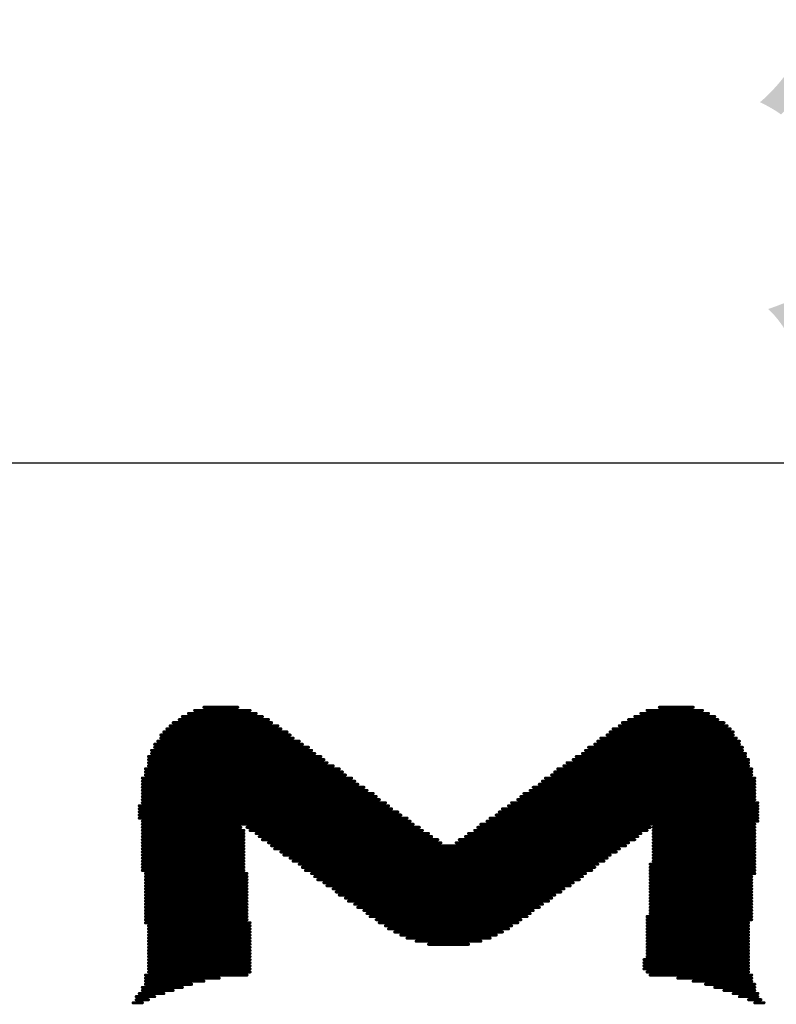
# Model space of a CAD drawing. Header units: millimetres. Extents: x -47 to 199, y -56 to 203.
# Tile 31 of 157: x 144 to 149.31, y -48.42 to -41.51. Entities that reach past the tile are written whole.
import ezdxf

# ---------------------------------------------------------------- set-up
doc = ezdxf.new("R2010")
doc.units = ezdxf.units.MM
doc.header["$LTSCALE"] = 1.21
doc.header["$MEASUREMENT"] = 0
doc.layers.get('0').update_dxf_attribs({"linetype": 'CONTINUOUS'})
doc.layers.add('____-____46_DXF_FORMAT', color=7, linetype='CONTINUOUS')
doc.layers.add('TopOverlay', color=2, linetype='CONTINUOUS')
doc.styles.add('TEXTSTYLE_2', font='simsun.ttc')

# ---------------------------------------------------------------- blocks, each defined once
blk = doc.blocks.new('LOGO_XH_300MIL_47')
at = {"layer": 'TopOverlay', "const_width": 0.001}
for points in [[(-0.087, 0.14684), (-0.061, 0.14684)], [(-0.085, 0.14784), (-0.063, 0.14784)], [(-0.083, 0.14884), (-0.065, 0.14884)], [(-0.08, 0.14984), (-0.069, 0.14984)], [(0.06, 0.14684), (0.086, 0.14684)], [(0.062, 0.14784), (0.084, 0.14784)], [(0.064, 0.14884), (0.082, 0.14884)], [(0.068, 0.14984), (0.079, 0.14984)], [(-0.091, 0.14384), (-0.056, 0.14384)], [(-0.09, 0.14484), (-0.058, 0.14484)], [(-0.088, 0.14584), (-0.059, 0.14584)], [(0.055, 0.14384), (0.09, 0.14384)], [(0.056, 0.14484), (0.089, 0.14484)], [(0.058, 0.14584), (0.087, 0.14584)], [(-0.094, 0.14084), (-0.052, 0.14084)], [(-0.093, 0.14184), (-0.053, 0.14184)], [(-0.092, 0.14284), (-0.055, 0.14284)], [(0.051, 0.14084), (0.092, 0.14084)], [(0.052, 0.14184), (0.092, 0.14184)], [(0.053, 0.14284), (0.091, 0.14284)], [(-0.096, 0.13784), (-0.048, 0.13784)], [(-0.095, 0.13884), (-0.049, 0.13884)], [(-0.094, 0.13984), (-0.051, 0.13984)], [(0.047, 0.13784), (0.094, 0.13784)], [(0.048, 0.13884), (0.094, 0.13884)], [(0.049, 0.13984), (0.093, 0.13984)], [(-0.097, 0.13584), (-0.045, 0.13584)], [(-0.097, 0.13484), (-0.044, 0.13484)], [(-0.096, 0.13684), (-0.046, 0.13684)], [(0.043, 0.13484), (0.096, 0.13484)], [(0.044, 0.13584), (0.095, 0.13584)], [(0.045, 0.13684), (0.095, 0.13684)], [(-0.098, 0.13384), (-0.042, 0.13384)], [(-0.098, 0.13284), (-0.041, 0.13284)], [(-0.098, 0.13184), (-0.04, 0.13184)], [(-0.098, 0.13084), (-0.038, 0.13084)], [(0.037, 0.13084), (0.097, 0.13084)], [(0.038, 0.13184), (0.097, 0.13184)], [(0.04, 0.13284), (0.097, 0.13284)], [(0.041, 0.13384), (0.096, 0.13384)], [(-0.099, 0.12984), (-0.036, 0.12984)], [(-0.099, 0.12884), (-0.035, 0.12884)], [(-0.099, 0.12784), (-0.034, 0.12784)], [(0.033, 0.12784), (0.098, 0.12784)], [(0.034, 0.12884), (0.098, 0.12884)], [(0.035, 0.12984), (0.098, 0.12984)], [(-0.1, 0.12684), (-0.032, 0.12684)], [(-0.1, 0.12584), (-0.031, 0.12584)], [(-0.1, 0.12484), (-0.03, 0.12484)], [(0.029, 0.12484), (0.099, 0.12484)], [(0.03, 0.12584), (0.099, 0.12584)], [(0.031, 0.12684), (0.099, 0.12684)], [(-0.1, 0.12384), (-0.028, 0.12384)], [(-0.1, 0.12284), (-0.027, 0.12284)], [(-0.1, 0.12184), (-0.025, 0.12184)], [(0.024, 0.12184), (0.099, 0.12184)], [(0.026, 0.12284), (0.099, 0.12284)], [(0.027, 0.12384), (0.099, 0.12384)], [(-0.1, 0.12084), (-0.024, 0.12084)], [(-0.1, 0.11984), (-0.023, 0.11984)], [(-0.1, 0.11884), (-0.021, 0.11884)], [(0.02, 0.11884), (0.1, 0.11884)], [(0.022, 0.11984), (0.099, 0.11984)], [(0.023, 0.12084), (0.099, 0.12084)], [(-0.101, 0.11784), (-0.02, 0.11784)], [(-0.101, 0.11684), (-0.019, 0.11684)], [(-0.101, 0.11584), (-0.017, 0.11584)], [(-0.101, 0.11484), (-0.016, 0.11484)], [(0.015, 0.11484), (0.1, 0.11484)], [(0.016, 0.11584), (0.1, 0.11584)], [(0.017, 0.11684), (0.1, 0.11684)], [(0.019, 0.11784), (0.1, 0.11784)], [(-0.101, 0.11384), (-0.014, 0.11384)], [(-0.1, 0.11284), (-0.013, 0.11284)], [(-0.1, 0.11184), (-0.012, 0.11184)], [(0.01, 0.11184), (0.099, 0.11184)], [(0.012, 0.11284), (0.1, 0.11284)], [(0.013, 0.11384), (0.1, 0.11384)], [(-0.1, 0.11084), (-0.068, 0.11084)], [(-0.1, 0.10984), (-0.067, 0.10984)], [(-0.1, 0.10884), (-0.067, 0.10884)], [(-0.066, 0.11084), (-0.01, 0.11084)], [(-0.065, 0.10984), (-0.009, 0.10984)], [(-0.063, 0.10884), (-0.007, 0.10884)], [(0.006, 0.10884), (0.062, 0.10884)], [(0.008, 0.10984), (0.064, 0.10984)], [(0.009, 0.11084), (0.065, 0.11084)], [(0.066, 0.11084), (0.099, 0.11084)], [(0.066, 0.10984), (0.099, 0.10984)], [(0.066, 0.10884), (0.099, 0.10884)], [(-0.1, 0.10784), (-0.067, 0.10784)], [(-0.1, 0.10684), (-0.067, 0.10684)], [(-0.1, 0.10584), (-0.067, 0.10584)], [(-0.062, 0.10784), (-0.006, 0.10784)], [(-0.061, 0.10684), (-0.004, 0.10684)], [(-0.059, 0.10584), (-0.003, 0.10584)], [(0.002, 0.10584), (0.058, 0.10584)], [(0.003, 0.10684), (0.06, 0.10684)], [(0.005, 0.10784), (0.061, 0.10784)], [(0.066, 0.10784), (0.099, 0.10784)], [(0.066, 0.10684), (0.099, 0.10684)], [(0.066, 0.10584), (0.099, 0.10584)], [(-0.1, 0.10484), (-0.067, 0.10484)], [(-0.1, 0.10384), (-0.067, 0.10384)], [(-0.1, 0.10284), (-0.067, 0.10284)], [(-0.058, 0.10484), (0.057, 0.10484)], [(-0.057, 0.10384), (0.055, 0.10384)], [(-0.055, 0.10284), (0.054, 0.10284)], [(0.066, 0.10484), (0.099, 0.10484)], [(0.066, 0.10384), (0.099, 0.10384)], [(0.066, 0.10284), (0.099, 0.10284)], [(-0.1, 0.10184), (-0.067, 0.10184)], [(-0.1, 0.10084), (-0.067, 0.10084)], [(-0.1, 0.09984), (-0.067, 0.09984)], [(-0.1, 0.09884), (-0.067, 0.09884)], [(-0.054, 0.10184), (0.052, 0.10184)], [(-0.052, 0.10084), (0.051, 0.10084)], [(-0.051, 0.09984), (0.05, 0.09984)], [(-0.049, 0.09884), (0.048, 0.09884)], [(0.065, 0.09884), (0.099, 0.09884)], [(0.066, 0.10184), (0.099, 0.10184)], [(0.066, 0.10084), (0.099, 0.10084)], [(0.066, 0.09984), (0.099, 0.09984)], [(-0.1, 0.09784), (-0.067, 0.09784)], [(-0.1, 0.09684), (-0.067, 0.09684)], [(-0.099, 0.09584), (-0.066, 0.09584)], [(-0.048, 0.09784), (0.047, 0.09784)], [(-0.047, 0.09684), (0.046, 0.09684)], [(-0.045, 0.09584), (0.044, 0.09584)], [(0.065, 0.09784), (0.099, 0.09784)], [(0.065, 0.09684), (0.099, 0.09684)], [(0.065, 0.09584), (0.099, 0.09584)], [(-0.099, 0.09484), (-0.066, 0.09484)], [(-0.099, 0.09384), (-0.066, 0.09384)], [(-0.099, 0.09284), (-0.066, 0.09284)], [(-0.044, 0.09484), (0.043, 0.09484)], [(-0.043, 0.09384), (0.042, 0.09384)], [(-0.041, 0.09284), (0.04, 0.09284)], [(0.065, 0.09484), (0.098, 0.09484)], [(0.065, 0.09384), (0.098, 0.09384)], [(0.065, 0.09284), (0.098, 0.09284)], [(-0.099, 0.09184), (-0.066, 0.09184)], [(-0.099, 0.09084), (-0.066, 0.09084)], [(-0.099, 0.08984), (-0.066, 0.08984)], [(-0.04, 0.09184), (0.039, 0.09184)], [(-0.038, 0.09084), (0.037, 0.09084)], [(-0.037, 0.08984), (0.036, 0.08984)], [(0.065, 0.09184), (0.098, 0.09184)], [(0.065, 0.09084), (0.098, 0.09084)], [(0.065, 0.08984), (0.098, 0.08984)], [(-0.099, 0.08884), (-0.066, 0.08884)], [(-0.099, 0.08784), (-0.066, 0.08784)], [(-0.099, 0.08684), (-0.066, 0.08684)], [(-0.036, 0.08884), (0.034, 0.08884)], [(-0.034, 0.08784), (0.033, 0.08784)], [(-0.033, 0.08684), (0.032, 0.08684)], [(0.065, 0.08884), (0.098, 0.08884)], [(0.065, 0.08784), (0.098, 0.08784)], [(0.065, 0.08684), (0.098, 0.08684)], [(-0.099, 0.08584), (-0.066, 0.08584)], [(-0.099, 0.08484), (-0.066, 0.08484)], [(-0.099, 0.08384), (-0.066, 0.08384)], [(-0.099, 0.08284), (-0.066, 0.08284)], [(-0.031, 0.08584), (0.03, 0.08584)], [(-0.03, 0.08484), (0.029, 0.08484)], [(-0.028, 0.08384), (0.027, 0.08384)], [(-0.027, 0.08284), (0.026, 0.08284)], [(0.065, 0.08584), (0.098, 0.08584)], [(0.065, 0.08484), (0.098, 0.08484)], [(0.065, 0.08384), (0.098, 0.08384)], [(0.065, 0.08284), (0.098, 0.08284)], [(-0.099, 0.08184), (-0.066, 0.08184)], [(-0.099, 0.08084), (-0.066, 0.08084)], [(-0.099, 0.07984), (-0.065, 0.07984)], [(-0.026, 0.08184), (0.025, 0.08184)], [(-0.024, 0.08084), (0.023, 0.08084)], [(-0.023, 0.07984), (0.022, 0.07984)], [(0.064, 0.08184), (0.098, 0.08184)], [(0.064, 0.08084), (0.098, 0.08084)], [(0.064, 0.07984), (0.097, 0.07984)], [(-0.098, 0.07884), (-0.065, 0.07884)], [(-0.098, 0.07784), (-0.065, 0.07784)], [(-0.098, 0.07684), (-0.065, 0.07684)], [(-0.021, 0.07884), (0.02, 0.07884)], [(-0.02, 0.07784), (0.019, 0.07784)], [(-0.018, 0.07684), (0.017, 0.07684)], [(0.064, 0.07884), (0.097, 0.07884)], [(0.064, 0.07784), (0.097, 0.07784)], [(0.064, 0.07684), (0.097, 0.07684)], [(-0.098, 0.07584), (-0.065, 0.07584)], [(-0.098, 0.07484), (-0.065, 0.07484)], [(-0.098, 0.07384), (-0.065, 0.07384)], [(-0.016, 0.07584), (0.015, 0.07584)], [(-0.014, 0.07484), (0.013, 0.07484)], [(-0.011, 0.07384), (0.01, 0.07384)], [(0.064, 0.07584), (0.097, 0.07584)], [(0.064, 0.07484), (0.097, 0.07484)], [(0.064, 0.07384), (0.097, 0.07384)], [(-0.098, 0.07284), (-0.065, 0.07284)], [(-0.098, 0.07184), (-0.065, 0.07184)], [(-0.098, 0.07084), (-0.065, 0.07084)], [(-0.007, 0.07284), (0.006, 0.07284)], [(0.064, 0.07284), (0.097, 0.07284)], [(0.064, 0.07184), (0.097, 0.07184)], [(0.064, 0.07084), (0.097, 0.07084)], [(-0.098, 0.06984), (-0.065, 0.06984)], [(-0.098, 0.06884), (-0.065, 0.06884)], [(-0.098, 0.06784), (-0.065, 0.06784)], [(-0.098, 0.06684), (-0.065, 0.06684)], [(0.063, 0.06784), (0.097, 0.06784)], [(0.063, 0.06684), (0.097, 0.06684)], [(0.064, 0.06984), (0.097, 0.06984)], [(0.064, 0.06884), (0.097, 0.06884)], [(-0.098, 0.06584), (-0.065, 0.06584)], [(-0.098, 0.06484), (-0.065, 0.06484)], [(-0.098, 0.06384), (-0.065, 0.06384)], [(0.063, 0.06584), (0.097, 0.06584)], [(0.063, 0.06484), (0.097, 0.06484)], [(0.064, 0.06384), (0.097, 0.06384)], [(-0.099, 0.06284), (-0.066, 0.06284)], [(-0.099, 0.06184), (-0.075, 0.06184)], [(-0.099, 0.06084), (-0.08, 0.06084)], [(0.065, 0.06284), (0.098, 0.06284)], [(0.074, 0.06184), (0.098, 0.06184)], [(0.079, 0.06084), (0.098, 0.06084)], [(-0.1, 0.05884), (-0.087, 0.05884)], [(-0.1, 0.05784), (-0.09, 0.05784)], [(-0.099, 0.05984), (-0.084, 0.05984)], [(0.083, 0.05984), (0.099, 0.05984)], [(0.086, 0.05884), (0.099, 0.05884)], [(0.089, 0.05784), (0.099, 0.05784)], [(-0.102, 0.05584), (-0.096, 0.05584)], [(-0.102, 0.05484), (-0.098, 0.05484)], [(-0.101, 0.05684), (-0.093, 0.05684)], [(0.092, 0.05684), (0.1, 0.05684)], [(0.094, 0.05584), (0.1, 0.05584)], [(0.097, 0.05484), (0.101, 0.05484)], [(-0.103, 0.05384), (-0.1, 0.05384)], [(0.099, 0.05384), (0.102, 0.05384)]]:
    blk.add_lwpolyline(points, dxfattribs=at)
at = {"layer": 'TopOverlay', "const_width": 0.0005}
for points in [[(-0.08725, 0.14684, 1), (-0.08675, 0.14684, 1)], [(-0.08525, 0.14784, 1), (-0.08475, 0.14784, 1)], [(-0.08325, 0.14884, 1), (-0.08275, 0.14884, 1)], [(-0.08025, 0.14984, 1), (-0.07975, 0.14984, 1)], [(-0.06925, 0.14984, 1), (-0.06875, 0.14984, 1)], [(-0.06525, 0.14884, 1), (-0.06475, 0.14884, 1)], [(-0.06325, 0.14784, 1), (-0.06275, 0.14784, 1)], [(-0.06125, 0.14684, 1), (-0.06075, 0.14684, 1)], [(0.05975, 0.14684, 1), (0.06025, 0.14684, 1)], [(0.06175, 0.14784, 1), (0.06225, 0.14784, 1)], [(0.06375, 0.14884, 1), (0.06425, 0.14884, 1)], [(0.06775, 0.14984, 1), (0.06825, 0.14984, 1)], [(0.07875, 0.14984, 1), (0.07925, 0.14984, 1)], [(0.08175, 0.14884, 1), (0.08225, 0.14884, 1)], [(0.08375, 0.14784, 1), (0.08425, 0.14784, 1)], [(0.08575, 0.14684, 1), (0.08625, 0.14684, 1)], [(-0.09125, 0.14384, 1), (-0.09075, 0.14384, 1)], [(-0.09025, 0.14484, 1), (-0.08975, 0.14484, 1)], [(-0.08825, 0.14584, 1), (-0.08775, 0.14584, 1)], [(-0.05925, 0.14584, 1), (-0.05875, 0.14584, 1)], [(-0.05825, 0.14484, 1), (-0.05775, 0.14484, 1)], [(-0.05625, 0.14384, 1), (-0.05575, 0.14384, 1)], [(0.05475, 0.14384, 1), (0.05525, 0.14384, 1)], [(0.05575, 0.14484, 1), (0.05625, 0.14484, 1)], [(0.05775, 0.14584, 1), (0.05825, 0.14584, 1)], [(0.08675, 0.14584, 1), (0.08725, 0.14584, 1)], [(0.08875, 0.14484, 1), (0.08925, 0.14484, 1)], [(0.08975, 0.14384, 1), (0.09025, 0.14384, 1)], [(-0.09425, 0.14084, 1), (-0.09375, 0.14084, 1)], [(-0.09325, 0.14184, 1), (-0.09275, 0.14184, 1)], [(-0.09225, 0.14284, 1), (-0.09175, 0.14284, 1)], [(-0.05525, 0.14284, 1), (-0.05475, 0.14284, 1)], [(-0.05325, 0.14184, 1), (-0.05275, 0.14184, 1)], [(-0.05225, 0.14084, 1), (-0.05175, 0.14084, 1)], [(0.05075, 0.14084, 1), (0.05125, 0.14084, 1)], [(0.05175, 0.14184, 1), (0.05225, 0.14184, 1)], [(0.05275, 0.14284, 1), (0.05325, 0.14284, 1)], [(0.09075, 0.14284, 1), (0.09125, 0.14284, 1)], [(0.09175, 0.14184, 1), (0.09225, 0.14184, 1)], [(0.09175, 0.14084, 1), (0.09225, 0.14084, 1)], [(-0.09625, 0.13784, 1), (-0.09575, 0.13784, 1)], [(-0.09525, 0.13884, 1), (-0.09475, 0.13884, 1)], [(-0.09425, 0.13984, 1), (-0.09375, 0.13984, 1)], [(-0.05125, 0.13984, 1), (-0.05075, 0.13984, 1)], [(-0.04925, 0.13884, 1), (-0.04875, 0.13884, 1)], [(-0.04825, 0.13784, 1), (-0.04775, 0.13784, 1)], [(0.04675, 0.13784, 1), (0.04725, 0.13784, 1)], [(0.04775, 0.13884, 1), (0.04825, 0.13884, 1)], [(0.04875, 0.13984, 1), (0.04925, 0.13984, 1)], [(0.09275, 0.13984, 1), (0.09325, 0.13984, 1)], [(0.09375, 0.13884, 1), (0.09425, 0.13884, 1)], [(0.09375, 0.13784, 1), (0.09425, 0.13784, 1)], [(-0.09725, 0.13584, 1), (-0.09675, 0.13584, 1)], [(-0.09725, 0.13484, 1), (-0.09675, 0.13484, 1)], [(-0.09625, 0.13684, 1), (-0.09575, 0.13684, 1)], [(-0.04625, 0.13684, 1), (-0.04575, 0.13684, 1)], [(-0.04525, 0.13584, 1), (-0.04475, 0.13584, 1)], [(-0.04425, 0.13484, 1), (-0.04375, 0.13484, 1)], [(0.04275, 0.13484, 1), (0.04325, 0.13484, 1)], [(0.04375, 0.13584, 1), (0.04425, 0.13584, 1)], [(0.04475, 0.13684, 1), (0.04525, 0.13684, 1)], [(0.09475, 0.13684, 1), (0.09525, 0.13684, 1)], [(0.09475, 0.13584, 1), (0.09525, 0.13584, 1)], [(0.09575, 0.13484, 1), (0.09625, 0.13484, 1)], [(-0.09825, 0.13384, 1), (-0.09775, 0.13384, 1)], [(-0.09825, 0.13284, 1), (-0.09775, 0.13284, 1)], [(-0.09825, 0.13184, 1), (-0.09775, 0.13184, 1)], [(-0.09825, 0.13084, 1), (-0.09775, 0.13084, 1)], [(-0.04225, 0.13384, 1), (-0.04175, 0.13384, 1)], [(-0.04125, 0.13284, 1), (-0.04075, 0.13284, 1)], [(-0.04025, 0.13184, 1), (-0.03975, 0.13184, 1)], [(-0.03825, 0.13084, 1), (-0.03775, 0.13084, 1)], [(0.03675, 0.13084, 1), (0.03725, 0.13084, 1)], [(0.03775, 0.13184, 1), (0.03825, 0.13184, 1)], [(0.03975, 0.13284, 1), (0.04025, 0.13284, 1)], [(0.04075, 0.13384, 1), (0.04125, 0.13384, 1)], [(0.09575, 0.13384, 1), (0.09625, 0.13384, 1)], [(0.09675, 0.13284, 1), (0.09725, 0.13284, 1)], [(0.09675, 0.13184, 1), (0.09725, 0.13184, 1)], [(0.09675, 0.13084, 1), (0.09725, 0.13084, 1)], [(-0.09925, 0.12984, 1), (-0.09875, 0.12984, 1)], [(-0.09925, 0.12884, 1), (-0.09875, 0.12884, 1)], [(-0.09925, 0.12784, 1), (-0.09875, 0.12784, 1)], [(-0.03625, 0.12984, 1), (-0.03575, 0.12984, 1)], [(-0.03525, 0.12884, 1), (-0.03475, 0.12884, 1)], [(-0.03425, 0.12784, 1), (-0.03375, 0.12784, 1)], [(0.03275, 0.12784, 1), (0.03325, 0.12784, 1)], [(0.03375, 0.12884, 1), (0.03425, 0.12884, 1)], [(0.03475, 0.12984, 1), (0.03525, 0.12984, 1)], [(0.09775, 0.12984, 1), (0.09825, 0.12984, 1)], [(0.09775, 0.12884, 1), (0.09825, 0.12884, 1)], [(0.09775, 0.12784, 1), (0.09825, 0.12784, 1)], [(-0.10025, 0.12684, 1), (-0.09975, 0.12684, 1)], [(-0.10025, 0.12584, 1), (-0.09975, 0.12584, 1)], [(-0.10025, 0.12484, 1), (-0.09975, 0.12484, 1)], [(-0.03225, 0.12684, 1), (-0.03175, 0.12684, 1)], [(-0.03125, 0.12584, 1), (-0.03075, 0.12584, 1)], [(-0.03025, 0.12484, 1), (-0.02975, 0.12484, 1)], [(0.02875, 0.12484, 1), (0.02925, 0.12484, 1)], [(0.02975, 0.12584, 1), (0.03025, 0.12584, 1)], [(0.03075, 0.12684, 1), (0.03125, 0.12684, 1)], [(0.09875, 0.12684, 1), (0.09925, 0.12684, 1)], [(0.09875, 0.12584, 1), (0.09925, 0.12584, 1)], [(0.09875, 0.12484, 1), (0.09925, 0.12484, 1)], [(-0.10025, 0.12384, 1), (-0.09975, 0.12384, 1)], [(-0.10025, 0.12284, 1), (-0.09975, 0.12284, 1)], [(-0.10025, 0.12184, 1), (-0.09975, 0.12184, 1)], [(-0.02825, 0.12384, 1), (-0.02775, 0.12384, 1)], [(-0.02725, 0.12284, 1), (-0.02675, 0.12284, 1)], [(-0.02525, 0.12184, 1), (-0.02475, 0.12184, 1)], [(0.02375, 0.12184, 1), (0.02425, 0.12184, 1)], [(0.02575, 0.12284, 1), (0.02625, 0.12284, 1)], [(0.02675, 0.12384, 1), (0.02725, 0.12384, 1)], [(0.09875, 0.12384, 1), (0.09925, 0.12384, 1)], [(0.09875, 0.12284, 1), (0.09925, 0.12284, 1)], [(0.09875, 0.12184, 1), (0.09925, 0.12184, 1)], [(-0.10025, 0.12084, 1), (-0.09975, 0.12084, 1)], [(-0.10025, 0.11984, 1), (-0.09975, 0.11984, 1)], [(-0.10025, 0.11884, 1), (-0.09975, 0.11884, 1)], [(-0.02425, 0.12084, 1), (-0.02375, 0.12084, 1)], [(-0.02325, 0.11984, 1), (-0.02275, 0.11984, 1)], [(-0.02125, 0.11884, 1), (-0.02075, 0.11884, 1)], [(0.01975, 0.11884, 1), (0.02025, 0.11884, 1)], [(0.02175, 0.11984, 1), (0.02225, 0.11984, 1)], [(0.02275, 0.12084, 1), (0.02325, 0.12084, 1)], [(0.09875, 0.12084, 1), (0.09925, 0.12084, 1)], [(0.09875, 0.11984, 1), (0.09925, 0.11984, 1)], [(0.09975, 0.11884, 1), (0.10025, 0.11884, 1)], [(-0.10125, 0.11784, 1), (-0.10075, 0.11784, 1)], [(-0.10125, 0.11684, 1), (-0.10075, 0.11684, 1)], [(-0.10125, 0.11584, 1), (-0.10075, 0.11584, 1)], [(-0.10125, 0.11484, 1), (-0.10075, 0.11484, 1)], [(-0.02025, 0.11784, 1), (-0.01975, 0.11784, 1)], [(-0.01925, 0.11684, 1), (-0.01875, 0.11684, 1)], [(-0.01725, 0.11584, 1), (-0.01675, 0.11584, 1)], [(-0.01625, 0.11484, 1), (-0.01575, 0.11484, 1)], [(0.01475, 0.11484, 1), (0.01525, 0.11484, 1)], [(0.01575, 0.11584, 1), (0.01625, 0.11584, 1)], [(0.01675, 0.11684, 1), (0.01725, 0.11684, 1)], [(0.01875, 0.11784, 1), (0.01925, 0.11784, 1)], [(0.09975, 0.11784, 1), (0.10025, 0.11784, 1)], [(0.09975, 0.11684, 1), (0.10025, 0.11684, 1)], [(0.09975, 0.11584, 1), (0.10025, 0.11584, 1)], [(0.09975, 0.11484, 1), (0.10025, 0.11484, 1)], [(-0.10125, 0.11384, 1), (-0.10075, 0.11384, 1)], [(-0.10025, 0.11284, 1), (-0.09975, 0.11284, 1)], [(-0.10025, 0.11184, 1), (-0.09975, 0.11184, 1)], [(-0.01425, 0.11384, 1), (-0.01375, 0.11384, 1)], [(-0.01325, 0.11284, 1), (-0.01275, 0.11284, 1)], [(-0.01225, 0.11184, 1), (-0.01175, 0.11184, 1)], [(0.00975, 0.11184, 1), (0.01025, 0.11184, 1)], [(0.01175, 0.11284, 1), (0.01225, 0.11284, 1)], [(0.01275, 0.11384, 1), (0.01325, 0.11384, 1)], [(0.09875, 0.11184, 1), (0.09925, 0.11184, 1)], [(0.09975, 0.11384, 1), (0.10025, 0.11384, 1)], [(0.09975, 0.11284, 1), (0.10025, 0.11284, 1)], [(-0.10025, 0.11084, 1), (-0.09975, 0.11084, 1)], [(-0.10025, 0.10984, 1), (-0.09975, 0.10984, 1)], [(-0.10025, 0.10884, 1), (-0.09975, 0.10884, 1)], [(-0.06825, 0.11084, 1), (-0.06775, 0.11084, 1)], [(-0.06725, 0.10984, 1), (-0.06675, 0.10984, 1)], [(-0.06725, 0.10884, 1), (-0.06675, 0.10884, 1)], [(-0.06625, 0.11084, 1), (-0.06575, 0.11084, 1)], [(-0.06525, 0.10984, 1), (-0.06475, 0.10984, 1)], [(-0.06325, 0.10884, 1), (-0.06275, 0.10884, 1)], [(-0.01025, 0.11084, 1), (-0.00975, 0.11084, 1)], [(-0.00925, 0.10984, 1), (-0.00875, 0.10984, 1)], [(-0.00725, 0.10884, 1), (-0.00675, 0.10884, 1)], [(0.00575, 0.10884, 1), (0.00625, 0.10884, 1)], [(0.00775, 0.10984, 1), (0.00825, 0.10984, 1)], [(0.00875, 0.11084, 1), (0.00925, 0.11084, 1)], [(0.06175, 0.10884, 1), (0.06225, 0.10884, 1)], [(0.06375, 0.10984, 1), (0.06425, 0.10984, 1)], [(0.06475, 0.11084, 1), (0.06525, 0.11084, 1)], [(0.06575, 0.11084, 1), (0.06625, 0.11084, 1)], [(0.06575, 0.10984, 1), (0.06625, 0.10984, 1)], [(0.06575, 0.10884, 1), (0.06625, 0.10884, 1)], [(0.09875, 0.11084, 1), (0.09925, 0.11084, 1)], [(0.09875, 0.10984, 1), (0.09925, 0.10984, 1)], [(0.09875, 0.10884, 1), (0.09925, 0.10884, 1)], [(-0.10025, 0.10784, 1), (-0.09975, 0.10784, 1)], [(-0.10025, 0.10684, 1), (-0.09975, 0.10684, 1)], [(-0.10025, 0.10584, 1), (-0.09975, 0.10584, 1)], [(-0.06725, 0.10784, 1), (-0.06675, 0.10784, 1)], [(-0.06725, 0.10684, 1), (-0.06675, 0.10684, 1)], [(-0.06725, 0.10584, 1), (-0.06675, 0.10584, 1)], [(-0.06225, 0.10784, 1), (-0.06175, 0.10784, 1)], [(-0.06125, 0.10684, 1), (-0.06075, 0.10684, 1)], [(-0.05925, 0.10584, 1), (-0.05875, 0.10584, 1)], [(-0.00625, 0.10784, 1), (-0.00575, 0.10784, 1)], [(-0.00425, 0.10684, 1), (-0.00375, 0.10684, 1)], [(-0.00325, 0.10584, 1), (-0.00275, 0.10584, 1)], [(0.00175, 0.10584, 1), (0.00225, 0.10584, 1)], [(0.00275, 0.10684, 1), (0.00325, 0.10684, 1)], [(0.00475, 0.10784, 1), (0.00525, 0.10784, 1)], [(0.05775, 0.10584, 1), (0.05825, 0.10584, 1)], [(0.05975, 0.10684, 1), (0.06025, 0.10684, 1)], [(0.06075, 0.10784, 1), (0.06125, 0.10784, 1)], [(0.06575, 0.10784, 1), (0.06625, 0.10784, 1)], [(0.06575, 0.10684, 1), (0.06625, 0.10684, 1)], [(0.06575, 0.10584, 1), (0.06625, 0.10584, 1)], [(0.09875, 0.10784, 1), (0.09925, 0.10784, 1)], [(0.09875, 0.10684, 1), (0.09925, 0.10684, 1)], [(0.09875, 0.10584, 1), (0.09925, 0.10584, 1)], [(-0.10025, 0.10484, 1), (-0.09975, 0.10484, 1)], [(-0.10025, 0.10384, 1), (-0.09975, 0.10384, 1)], [(-0.10025, 0.10284, 1), (-0.09975, 0.10284, 1)], [(-0.06725, 0.10484, 1), (-0.06675, 0.10484, 1)], [(-0.06725, 0.10384, 1), (-0.06675, 0.10384, 1)], [(-0.06725, 0.10284, 1), (-0.06675, 0.10284, 1)], [(-0.05825, 0.10484, 1), (-0.05775, 0.10484, 1)], [(-0.05725, 0.10384, 1), (-0.05675, 0.10384, 1)], [(-0.05525, 0.10284, 1), (-0.05475, 0.10284, 1)], [(0.05375, 0.10284, 1), (0.05425, 0.10284, 1)], [(0.05475, 0.10384, 1), (0.05525, 0.10384, 1)], [(0.05675, 0.10484, 1), (0.05725, 0.10484, 1)], [(0.06575, 0.10484, 1), (0.06625, 0.10484, 1)], [(0.06575, 0.10384, 1), (0.06625, 0.10384, 1)], [(0.06575, 0.10284, 1), (0.06625, 0.10284, 1)], [(0.09875, 0.10484, 1), (0.09925, 0.10484, 1)], [(0.09875, 0.10384, 1), (0.09925, 0.10384, 1)], [(0.09875, 0.10284, 1), (0.09925, 0.10284, 1)], [(-0.10025, 0.10184, 1), (-0.09975, 0.10184, 1)], [(-0.10025, 0.10084, 1), (-0.09975, 0.10084, 1)], [(-0.10025, 0.09984, 1), (-0.09975, 0.09984, 1)], [(-0.10025, 0.09884, 1), (-0.09975, 0.09884, 1)], [(-0.06725, 0.10184, 1), (-0.06675, 0.10184, 1)], [(-0.06725, 0.10084, 1), (-0.06675, 0.10084, 1)], [(-0.06725, 0.09984, 1), (-0.06675, 0.09984, 1)], [(-0.06725, 0.09884, 1), (-0.06675, 0.09884, 1)], [(-0.05425, 0.10184, 1), (-0.05375, 0.10184, 1)], [(-0.05225, 0.10084, 1), (-0.05175, 0.10084, 1)], [(-0.05125, 0.09984, 1), (-0.05075, 0.09984, 1)], [(-0.04925, 0.09884, 1), (-0.04875, 0.09884, 1)], [(0.04775, 0.09884, 1), (0.04825, 0.09884, 1)], [(0.04975, 0.09984, 1), (0.05025, 0.09984, 1)], [(0.05075, 0.10084, 1), (0.05125, 0.10084, 1)], [(0.05175, 0.10184, 1), (0.05225, 0.10184, 1)], [(0.06475, 0.09884, 1), (0.06525, 0.09884, 1)], [(0.06575, 0.10184, 1), (0.06625, 0.10184, 1)], [(0.06575, 0.10084, 1), (0.06625, 0.10084, 1)], [(0.06575, 0.09984, 1), (0.06625, 0.09984, 1)], [(0.09875, 0.10184, 1), (0.09925, 0.10184, 1)], [(0.09875, 0.10084, 1), (0.09925, 0.10084, 1)], [(0.09875, 0.09984, 1), (0.09925, 0.09984, 1)], [(0.09875, 0.09884, 1), (0.09925, 0.09884, 1)], [(-0.10025, 0.09784, 1), (-0.09975, 0.09784, 1)], [(-0.10025, 0.09684, 1), (-0.09975, 0.09684, 1)], [(-0.09925, 0.09584, 1), (-0.09875, 0.09584, 1)], [(-0.06725, 0.09784, 1), (-0.06675, 0.09784, 1)], [(-0.06725, 0.09684, 1), (-0.06675, 0.09684, 1)], [(-0.06625, 0.09584, 1), (-0.06575, 0.09584, 1)], [(-0.04825, 0.09784, 1), (-0.04775, 0.09784, 1)], [(-0.04725, 0.09684, 1), (-0.04675, 0.09684, 1)], [(-0.04525, 0.09584, 1), (-0.04475, 0.09584, 1)], [(0.04375, 0.09584, 1), (0.04425, 0.09584, 1)], [(0.04575, 0.09684, 1), (0.04625, 0.09684, 1)], [(0.04675, 0.09784, 1), (0.04725, 0.09784, 1)], [(0.06475, 0.09784, 1), (0.06525, 0.09784, 1)], [(0.06475, 0.09684, 1), (0.06525, 0.09684, 1)], [(0.06475, 0.09584, 1), (0.06525, 0.09584, 1)], [(0.09875, 0.09784, 1), (0.09925, 0.09784, 1)], [(0.09875, 0.09684, 1), (0.09925, 0.09684, 1)], [(0.09875, 0.09584, 1), (0.09925, 0.09584, 1)], [(-0.09925, 0.09484, 1), (-0.09875, 0.09484, 1)], [(-0.09925, 0.09384, 1), (-0.09875, 0.09384, 1)], [(-0.09925, 0.09284, 1), (-0.09875, 0.09284, 1)], [(-0.06625, 0.09484, 1), (-0.06575, 0.09484, 1)], [(-0.06625, 0.09384, 1), (-0.06575, 0.09384, 1)], [(-0.06625, 0.09284, 1), (-0.06575, 0.09284, 1)], [(-0.04425, 0.09484, 1), (-0.04375, 0.09484, 1)], [(-0.04325, 0.09384, 1), (-0.04275, 0.09384, 1)], [(-0.04125, 0.09284, 1), (-0.04075, 0.09284, 1)], [(0.03975, 0.09284, 1), (0.04025, 0.09284, 1)], [(0.04175, 0.09384, 1), (0.04225, 0.09384, 1)], [(0.04275, 0.09484, 1), (0.04325, 0.09484, 1)], [(0.06475, 0.09484, 1), (0.06525, 0.09484, 1)], [(0.06475, 0.09384, 1), (0.06525, 0.09384, 1)], [(0.06475, 0.09284, 1), (0.06525, 0.09284, 1)], [(0.09775, 0.09484, 1), (0.09825, 0.09484, 1)], [(0.09775, 0.09384, 1), (0.09825, 0.09384, 1)], [(0.09775, 0.09284, 1), (0.09825, 0.09284, 1)], [(-0.09925, 0.09184, 1), (-0.09875, 0.09184, 1)], [(-0.09925, 0.09084, 1), (-0.09875, 0.09084, 1)], [(-0.09925, 0.08984, 1), (-0.09875, 0.08984, 1)], [(-0.06625, 0.09184, 1), (-0.06575, 0.09184, 1)], [(-0.06625, 0.09084, 1), (-0.06575, 0.09084, 1)], [(-0.06625, 0.08984, 1), (-0.06575, 0.08984, 1)], [(-0.04025, 0.09184, 1), (-0.03975, 0.09184, 1)], [(-0.03825, 0.09084, 1), (-0.03775, 0.09084, 1)], [(-0.03725, 0.08984, 1), (-0.03675, 0.08984, 1)], [(0.03575, 0.08984, 1), (0.03625, 0.08984, 1)], [(0.03675, 0.09084, 1), (0.03725, 0.09084, 1)], [(0.03875, 0.09184, 1), (0.03925, 0.09184, 1)], [(0.06475, 0.09184, 1), (0.06525, 0.09184, 1)], [(0.06475, 0.09084, 1), (0.06525, 0.09084, 1)], [(0.06475, 0.08984, 1), (0.06525, 0.08984, 1)], [(0.09775, 0.09184, 1), (0.09825, 0.09184, 1)], [(0.09775, 0.09084, 1), (0.09825, 0.09084, 1)], [(0.09775, 0.08984, 1), (0.09825, 0.08984, 1)], [(-0.09925, 0.08884, 1), (-0.09875, 0.08884, 1)], [(-0.09925, 0.08784, 1), (-0.09875, 0.08784, 1)], [(-0.09925, 0.08684, 1), (-0.09875, 0.08684, 1)], [(-0.06625, 0.08884, 1), (-0.06575, 0.08884, 1)], [(-0.06625, 0.08784, 1), (-0.06575, 0.08784, 1)], [(-0.06625, 0.08684, 1), (-0.06575, 0.08684, 1)], [(-0.03625, 0.08884, 1), (-0.03575, 0.08884, 1)], [(-0.03425, 0.08784, 1), (-0.03375, 0.08784, 1)], [(-0.03325, 0.08684, 1), (-0.03275, 0.08684, 1)], [(0.03175, 0.08684, 1), (0.03225, 0.08684, 1)], [(0.03275, 0.08784, 1), (0.03325, 0.08784, 1)], [(0.03375, 0.08884, 1), (0.03425, 0.08884, 1)], [(0.06475, 0.08884, 1), (0.06525, 0.08884, 1)], [(0.06475, 0.08784, 1), (0.06525, 0.08784, 1)], [(0.06475, 0.08684, 1), (0.06525, 0.08684, 1)], [(0.09775, 0.08884, 1), (0.09825, 0.08884, 1)], [(0.09775, 0.08784, 1), (0.09825, 0.08784, 1)], [(0.09775, 0.08684, 1), (0.09825, 0.08684, 1)], [(-0.09925, 0.08584, 1), (-0.09875, 0.08584, 1)], [(-0.09925, 0.08484, 1), (-0.09875, 0.08484, 1)], [(-0.09925, 0.08384, 1), (-0.09875, 0.08384, 1)], [(-0.09925, 0.08284, 1), (-0.09875, 0.08284, 1)], [(-0.06625, 0.08584, 1), (-0.06575, 0.08584, 1)], [(-0.06625, 0.08484, 1), (-0.06575, 0.08484, 1)], [(-0.06625, 0.08384, 1), (-0.06575, 0.08384, 1)], [(-0.06625, 0.08284, 1), (-0.06575, 0.08284, 1)], [(-0.03125, 0.08584, 1), (-0.03075, 0.08584, 1)], [(-0.03025, 0.08484, 1), (-0.02975, 0.08484, 1)], [(-0.02825, 0.08384, 1), (-0.02775, 0.08384, 1)], [(-0.02725, 0.08284, 1), (-0.02675, 0.08284, 1)], [(0.02575, 0.08284, 1), (0.02625, 0.08284, 1)], [(0.02675, 0.08384, 1), (0.02725, 0.08384, 1)], [(0.02875, 0.08484, 1), (0.02925, 0.08484, 1)], [(0.02975, 0.08584, 1), (0.03025, 0.08584, 1)], [(0.06475, 0.08584, 1), (0.06525, 0.08584, 1)], [(0.06475, 0.08484, 1), (0.06525, 0.08484, 1)], [(0.06475, 0.08384, 1), (0.06525, 0.08384, 1)], [(0.06475, 0.08284, 1), (0.06525, 0.08284, 1)], [(0.09775, 0.08584, 1), (0.09825, 0.08584, 1)], [(0.09775, 0.08484, 1), (0.09825, 0.08484, 1)], [(0.09775, 0.08384, 1), (0.09825, 0.08384, 1)], [(0.09775, 0.08284, 1), (0.09825, 0.08284, 1)], [(-0.09925, 0.08184, 1), (-0.09875, 0.08184, 1)], [(-0.09925, 0.08084, 1), (-0.09875, 0.08084, 1)], [(-0.09925, 0.07984, 1), (-0.09875, 0.07984, 1)], [(-0.06625, 0.08184, 1), (-0.06575, 0.08184, 1)], [(-0.06625, 0.08084, 1), (-0.06575, 0.08084, 1)], [(-0.06525, 0.07984, 1), (-0.06475, 0.07984, 1)], [(-0.02625, 0.08184, 1), (-0.02575, 0.08184, 1)], [(-0.02425, 0.08084, 1), (-0.02375, 0.08084, 1)], [(-0.02325, 0.07984, 1), (-0.02275, 0.07984, 1)], [(0.02175, 0.07984, 1), (0.02225, 0.07984, 1)], [(0.02275, 0.08084, 1), (0.02325, 0.08084, 1)], [(0.02475, 0.08184, 1), (0.02525, 0.08184, 1)], [(0.06375, 0.08184, 1), (0.06425, 0.08184, 1)], [(0.06375, 0.08084, 1), (0.06425, 0.08084, 1)], [(0.06375, 0.07984, 1), (0.06425, 0.07984, 1)], [(0.09675, 0.07984, 1), (0.09725, 0.07984, 1)], [(0.09775, 0.08184, 1), (0.09825, 0.08184, 1)], [(0.09775, 0.08084, 1), (0.09825, 0.08084, 1)], [(-0.09825, 0.07884, 1), (-0.09775, 0.07884, 1)], [(-0.09825, 0.07784, 1), (-0.09775, 0.07784, 1)], [(-0.09825, 0.07684, 1), (-0.09775, 0.07684, 1)], [(-0.06525, 0.07884, 1), (-0.06475, 0.07884, 1)], [(-0.06525, 0.07784, 1), (-0.06475, 0.07784, 1)], [(-0.06525, 0.07684, 1), (-0.06475, 0.07684, 1)], [(-0.02125, 0.07884, 1), (-0.02075, 0.07884, 1)], [(-0.02025, 0.07784, 1), (-0.01975, 0.07784, 1)], [(-0.01825, 0.07684, 1), (-0.01775, 0.07684, 1)], [(0.01675, 0.07684, 1), (0.01725, 0.07684, 1)], [(0.01875, 0.07784, 1), (0.01925, 0.07784, 1)], [(0.01975, 0.07884, 1), (0.02025, 0.07884, 1)], [(0.06375, 0.07884, 1), (0.06425, 0.07884, 1)], [(0.06375, 0.07784, 1), (0.06425, 0.07784, 1)], [(0.06375, 0.07684, 1), (0.06425, 0.07684, 1)], [(0.09675, 0.07884, 1), (0.09725, 0.07884, 1)], [(0.09675, 0.07784, 1), (0.09725, 0.07784, 1)], [(0.09675, 0.07684, 1), (0.09725, 0.07684, 1)], [(-0.09825, 0.07584, 1), (-0.09775, 0.07584, 1)], [(-0.09825, 0.07484, 1), (-0.09775, 0.07484, 1)], [(-0.09825, 0.07384, 1), (-0.09775, 0.07384, 1)], [(-0.06525, 0.07584, 1), (-0.06475, 0.07584, 1)], [(-0.06525, 0.07484, 1), (-0.06475, 0.07484, 1)], [(-0.06525, 0.07384, 1), (-0.06475, 0.07384, 1)], [(-0.01625, 0.07584, 1), (-0.01575, 0.07584, 1)], [(-0.01425, 0.07484, 1), (-0.01375, 0.07484, 1)], [(-0.01125, 0.07384, 1), (-0.01075, 0.07384, 1)], [(0.00975, 0.07384, 1), (0.01025, 0.07384, 1)], [(0.01275, 0.07484, 1), (0.01325, 0.07484, 1)], [(0.01475, 0.07584, 1), (0.01525, 0.07584, 1)], [(0.06375, 0.07584, 1), (0.06425, 0.07584, 1)], [(0.06375, 0.07484, 1), (0.06425, 0.07484, 1)], [(0.06375, 0.07384, 1), (0.06425, 0.07384, 1)], [(0.09675, 0.07584, 1), (0.09725, 0.07584, 1)], [(0.09675, 0.07484, 1), (0.09725, 0.07484, 1)], [(0.09675, 0.07384, 1), (0.09725, 0.07384, 1)], [(-0.09825, 0.07284, 1), (-0.09775, 0.07284, 1)], [(-0.09825, 0.07184, 1), (-0.09775, 0.07184, 1)], [(-0.09825, 0.07084, 1), (-0.09775, 0.07084, 1)], [(-0.06525, 0.07284, 1), (-0.06475, 0.07284, 1)], [(-0.06525, 0.07184, 1), (-0.06475, 0.07184, 1)], [(-0.06525, 0.07084, 1), (-0.06475, 0.07084, 1)], [(-0.00725, 0.07284, 1), (-0.00675, 0.07284, 1)], [(0.00575, 0.07284, 1), (0.00625, 0.07284, 1)], [(0.06375, 0.07284, 1), (0.06425, 0.07284, 1)], [(0.06375, 0.07184, 1), (0.06425, 0.07184, 1)], [(0.06375, 0.07084, 1), (0.06425, 0.07084, 1)], [(0.09675, 0.07284, 1), (0.09725, 0.07284, 1)], [(0.09675, 0.07184, 1), (0.09725, 0.07184, 1)], [(0.09675, 0.07084, 1), (0.09725, 0.07084, 1)], [(-0.09825, 0.06984, 1), (-0.09775, 0.06984, 1)], [(-0.09825, 0.06884, 1), (-0.09775, 0.06884, 1)], [(-0.09825, 0.06784, 1), (-0.09775, 0.06784, 1)], [(-0.09825, 0.06684, 1), (-0.09775, 0.06684, 1)], [(-0.06525, 0.06984, 1), (-0.06475, 0.06984, 1)], [(-0.06525, 0.06884, 1), (-0.06475, 0.06884, 1)], [(-0.06525, 0.06784, 1), (-0.06475, 0.06784, 1)], [(-0.06525, 0.06684, 1), (-0.06475, 0.06684, 1)], [(0.06275, 0.06784, 1), (0.06325, 0.06784, 1)], [(0.06275, 0.06684, 1), (0.06325, 0.06684, 1)], [(0.06375, 0.06984, 1), (0.06425, 0.06984, 1)], [(0.06375, 0.06884, 1), (0.06425, 0.06884, 1)], [(0.09675, 0.06984, 1), (0.09725, 0.06984, 1)], [(0.09675, 0.06884, 1), (0.09725, 0.06884, 1)], [(0.09675, 0.06784, 1), (0.09725, 0.06784, 1)], [(0.09675, 0.06684, 1), (0.09725, 0.06684, 1)], [(-0.09825, 0.06584, 1), (-0.09775, 0.06584, 1)], [(-0.09825, 0.06484, 1), (-0.09775, 0.06484, 1)], [(-0.09825, 0.06384, 1), (-0.09775, 0.06384, 1)], [(-0.06525, 0.06584, 1), (-0.06475, 0.06584, 1)], [(-0.06525, 0.06484, 1), (-0.06475, 0.06484, 1)], [(-0.06525, 0.06384, 1), (-0.06475, 0.06384, 1)], [(0.06275, 0.06584, 1), (0.06325, 0.06584, 1)], [(0.06275, 0.06484, 1), (0.06325, 0.06484, 1)], [(0.06375, 0.06384, 1), (0.06425, 0.06384, 1)], [(0.09675, 0.06584, 1), (0.09725, 0.06584, 1)], [(0.09675, 0.06484, 1), (0.09725, 0.06484, 1)], [(0.09675, 0.06384, 1), (0.09725, 0.06384, 1)], [(-0.09925, 0.06284, 1), (-0.09875, 0.06284, 1)], [(-0.09925, 0.06184, 1), (-0.09875, 0.06184, 1)], [(-0.09925, 0.06084, 1), (-0.09875, 0.06084, 1)], [(-0.08025, 0.06084, 1), (-0.07975, 0.06084, 1)], [(-0.07525, 0.06184, 1), (-0.07475, 0.06184, 1)], [(-0.06625, 0.06284, 1), (-0.06575, 0.06284, 1)], [(0.06475, 0.06284, 1), (0.06525, 0.06284, 1)], [(0.07375, 0.06184, 1), (0.07425, 0.06184, 1)], [(0.07875, 0.06084, 1), (0.07925, 0.06084, 1)], [(0.09775, 0.06284, 1), (0.09825, 0.06284, 1)], [(0.09775, 0.06184, 1), (0.09825, 0.06184, 1)], [(0.09775, 0.06084, 1), (0.09825, 0.06084, 1)], [(-0.10025, 0.05884, 1), (-0.09975, 0.05884, 1)], [(-0.10025, 0.05784, 1), (-0.09975, 0.05784, 1)], [(-0.09925, 0.05984, 1), (-0.09875, 0.05984, 1)], [(-0.09025, 0.05784, 1), (-0.08975, 0.05784, 1)], [(-0.08725, 0.05884, 1), (-0.08675, 0.05884, 1)], [(-0.08425, 0.05984, 1), (-0.08375, 0.05984, 1)], [(0.08275, 0.05984, 1), (0.08325, 0.05984, 1)], [(0.08575, 0.05884, 1), (0.08625, 0.05884, 1)], [(0.08875, 0.05784, 1), (0.08925, 0.05784, 1)], [(0.09875, 0.05984, 1), (0.09925, 0.05984, 1)], [(0.09875, 0.05884, 1), (0.09925, 0.05884, 1)], [(0.09875, 0.05784, 1), (0.09925, 0.05784, 1)], [(-0.10225, 0.05584, 1), (-0.10175, 0.05584, 1)], [(-0.10225, 0.05484, 1), (-0.10175, 0.05484, 1)], [(-0.10125, 0.05684, 1), (-0.10075, 0.05684, 1)], [(-0.09825, 0.05484, 1), (-0.09775, 0.05484, 1)], [(-0.09625, 0.05584, 1), (-0.09575, 0.05584, 1)], [(-0.09325, 0.05684, 1), (-0.09275, 0.05684, 1)], [(0.09175, 0.05684, 1), (0.09225, 0.05684, 1)], [(0.09375, 0.05584, 1), (0.09425, 0.05584, 1)], [(0.09675, 0.05484, 1), (0.09725, 0.05484, 1)], [(0.09975, 0.05684, 1), (0.10025, 0.05684, 1)], [(0.09975, 0.05584, 1), (0.10025, 0.05584, 1)], [(0.10075, 0.05484, 1), (0.10125, 0.05484, 1)], [(-0.10325, 0.05384, 1), (-0.10275, 0.05384, 1)], [(-0.10025, 0.05384, 1), (-0.09975, 0.05384, 1)], [(0.09875, 0.05384, 1), (0.09925, 0.05384, 1)], [(0.10175, 0.05384, 1), (0.10225, 0.05384, 1)]]:
    blk.add_lwpolyline(points, format="xyb", close=True, dxfattribs=at)

msp = doc.modelspace()

# ---------------------------------------------------------------- linework, layer by layer
at = {"layer": '____-____46_DXF_FORMAT', "color": 4, "linetype": 'Continuous'}
msp.add_line((44.191, -44.6203), (182.9942, -44.6203), dxfattribs=at)

# ---------------------------------------------------------------- block references
at = {"xscale": 21.59, "yscale": 21.59, "zscale": 21.59}
msp.add_blockref('LOGO_XH_300MIL_47', (147.0176, -49.5692), dxfattribs=at)

# ---------------------------------------------------------------- texts
at = {"layer": '____-____46_DXF_FORMAT', "color": 4, "linetype": 'Continuous', "insert": (149.0844, -41.7728), "char_height": 1.716169, "width": 46.336552, "attachment_point": 1, "line_spacing_factor": 0.9, "style": 'TEXTSTYLE_2', "bg_fill": 2}
msp.add_mtext('第  1  张    共  1  张', dxfattribs=at)

doc.saveas('drawing.dxf')
